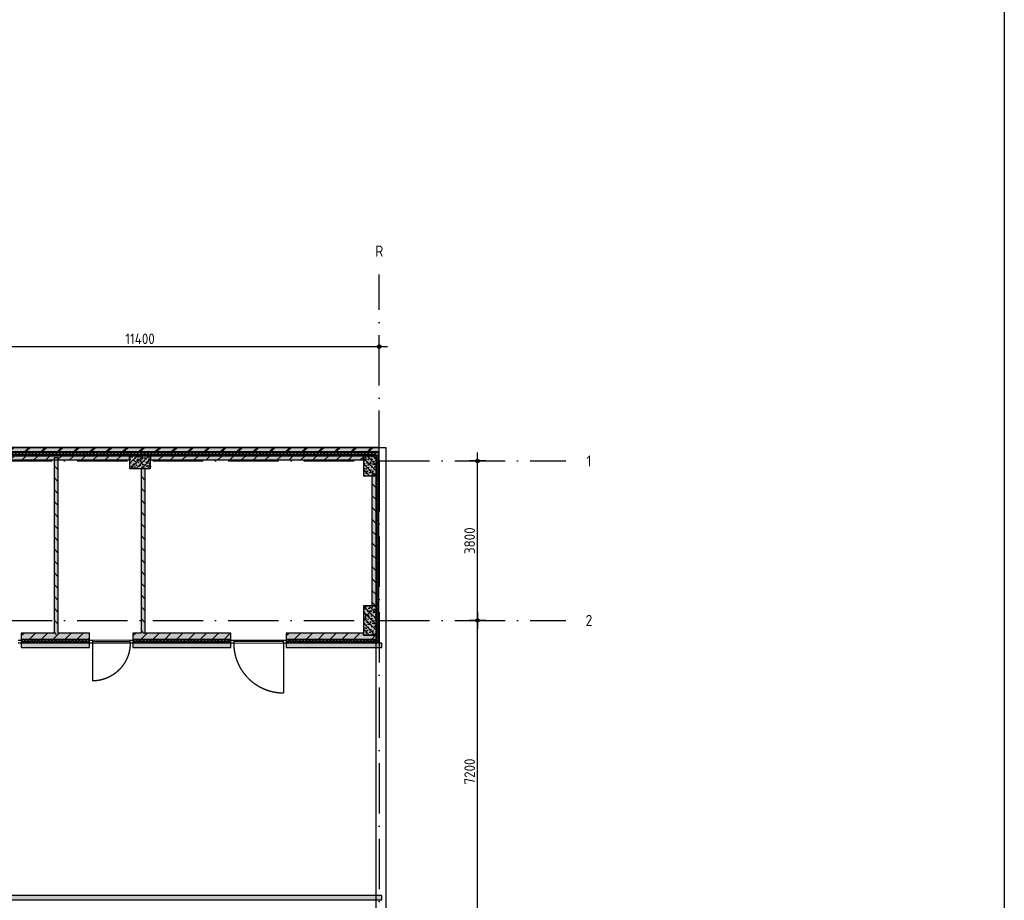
# Model space of a CAD drawing. Header units: millimetres. Extents: x 20872 to 297961, y -293704 to 213007.
# Tile 125 of 256: x 156388 to 179860, y -63668 to -42684. Entities that reach past the tile are written whole.
import ezdxf
from ezdxf.enums import TextEntityAlignment as Align
from ezdxf.xclip import XClip

# ---------------------------------------------------------------- set-up
doc = ezdxf.new("R2010")
doc.units = ezdxf.units.MM
doc.header["$LTSCALE"] = 100
doc.header["$XCLIPFRAME"] = 2
doc.linetypes.add('ACAD_ISO10W100', pattern=[18, 12, -3, 0, -3])
doc.layers.get('Defpoints').update_dxf_attribs({"color": 181})
for name, color, linetype in [('A--L$7--_stramien', 1, 'Continuous'), ('A--L20--_bovenbouw', 3, 'Continuous'), ('A--L30--_afbouw', 7, 'Continuous'), ('A--T$7--_stramien', 7, 'Continuous'), ('XREFS', 9, 'Continuous')]:
    doc.layers.add(name, color=color, linetype=linetype)
doc.styles.add('BRON standaard', font='isocp.shx')
doc.styles.add('BURO maatvoering', font='isocp.shx')
doc.styles.add('JINX maatvoering', font='isocp.shx')
doc.dimstyles.new('JINX maatvoering 1-100', dxfattribs={"dimscale": 100, "dimtxt": 2.5, "dimasz": 1, "dimexe": 125, "dimexo": 0, "dimtad": 1, "dimdec": 0, "dimzin": 12, "dimdsep": 46, "dimtxsty": 'JINX maatvoering', "dimblk": 'BURO_maatvoeringssymbool_01', "dimcen": 2, "dimse1": 1, "dimse2": 1, "dimclrd": 1, "dimclrt": 7, "dimadec": 0, "dimazin": 0, "dimtfac": 1, "dimtdec": 0, "dimtix": 1, "dimtofl": 0, "dimtmove": 0, "dimatfit": 3, "dimldrblk": 'DOT', "dimfxl": 1, "dimtolj": 1, "dimtzin": 0, "dimarcsym": 0})

# ---------------------------------------------------------------- blocks, each defined once
blk = doc.blocks.new('BURO_onderaanzicht')
at = {"color": 7}
blk.add_line((-432, 0), (432, 0), dxfattribs=at)
blk = doc.blocks.new('AL_stramlab_01_P03_BV')
at = {"color": 4, "linetype": 'Continuous', "lineweight": -2, "style": 'BRON standaard'}
blk.add_attdef('LABEL', text='', height=350, dxfattribs=at).set_placement((0, 0), align=Align.MIDDLE_CENTER)
blk = doc.blocks.new('AB2_D_DV_MV_maatvoeringssymbool_01')
at = {"color": 1}
for p, q in [((-2, 0), (2, 0)), ((0, -2), (0, 2))]:
    blk.add_line(p, q, dxfattribs=at)
blk.add_circle((0, 0), 0.4, dxfattribs=at)
blk = doc.blocks.new('*D287')
at = {"color": 1, "lineweight": -2, "transparency": 16777216}
blk.add_line((167303, 85900), (167303, 92900), dxfattribs=at)
at = {"layer": 'Defpoints', "color": 0, "transparency": 16777216}
for p in [(167303, 93000), (169406, 93000), (169406, 85800)]:
    blk.add_point(p, dxfattribs=at)
at = {"color": 1, "lineweight": -2, "transparency": 16777216, "xscale": 100, "yscale": 100, "zscale": 100}
for p, rotation in [((167303, 93000), 90), ((167303, 85800), 270)]:
    blk.add_blockref('AB2_D_DV_MV_maatvoeringssymbool_01', p, dxfattribs=dict(at, rotation=rotation))
at = {"color": 7, "transparency": 16777216, "insert": (167116, 89400), "char_height": 250, "attachment_point": 5, "rotation": 90, "style": 'JINX maatvoering'}
blk.add_mtext('\\A1;7200', dxfattribs=at)
blk = doc.blocks.new('_Dot')
at = {"color": 0, "linetype": 'ByBlock', "lineweight": -2}
blk.add_line((-0.5, 0), (-1, 0), dxfattribs=at)
at = {"color": 0, "linetype": 'ByBlock', "const_width": 0.5}
blk.add_lwpolyline([(-0.25, 0, 1), (0.25, 0, 1)], format="xyb", close=True, dxfattribs=at)
blk = doc.blocks.new('BURO_maatvoeringssymbool_01')
at = {"color": 1}
for p, q in [((-2, 0), (2, 0)), ((0, -2), (0, 2))]:
    blk.add_line(p, q, dxfattribs=at)
blk.add_circle((0, 0), 0.4, dxfattribs=at)
blk = doc.blocks.new('*D288')
at = {"color": 1, "lineweight": -2, "transparency": 16777216}
blk.add_line((167303, 93100), (167303, 96700), dxfattribs=at)
at = {"layer": 'Defpoints', "color": 0, "transparency": 16777216}
for p in [(167303, 96800), (169406, 96800), (169406, 93000)]:
    blk.add_point(p, dxfattribs=at)
at = {"color": 1, "lineweight": -2, "transparency": 16777216, "xscale": 100, "yscale": 100, "zscale": 100}
for p, rotation in [((167303, 96800), 90), ((167303, 93000), 270)]:
    blk.add_blockref('AB2_D_DV_MV_maatvoeringssymbool_01', p, dxfattribs=dict(at, rotation=rotation))
at = {"color": 7, "transparency": 16777216, "insert": (167116, 94900), "char_height": 250, "attachment_point": 5, "rotation": 90, "style": 'JINX maatvoering'}
blk.add_mtext('\\A1;3800', dxfattribs=at)
blk = doc.blocks.new('*D304')
at = {"color": 1, "lineweight": -2, "transparency": 16777216}
blk.add_line((153659, 99526), (164859, 99526), dxfattribs=at)
at = {"layer": 'Defpoints', "color": 0, "transparency": 16777216}
for p in [(153559, 101246), (164959, 101246), (164959, 99526)]:
    blk.add_point(p, dxfattribs=at)
at = {"color": 1, "lineweight": -2, "transparency": 16777216, "xscale": 100, "yscale": 100, "zscale": 100, "rotation": 180}
blk.add_blockref('AB2_D_DV_MV_maatvoeringssymbool_01', (153559, 99526), dxfattribs=at)
at = {"color": 1, "lineweight": -2, "transparency": 16777216, "xscale": 100, "yscale": 100, "zscale": 100}
blk.add_blockref('AB2_D_DV_MV_maatvoeringssymbool_01', (164959, 99526), dxfattribs=at)
at = {"color": 7, "transparency": 16777216, "insert": (159259, 99713), "char_height": 250, "attachment_point": 5, "style": 'JINX maatvoering'}
blk.add_mtext('\\A1;11400', dxfattribs=at)
blk = doc.blocks.new('stramienlijnen_1')
at = {"layer": 'A--L$7--_stramien', "color": 1, "linetype": 'ACAD_ISO10W100', "lineweight": -3}
for p, q in [((164959.5, 96800), (164959.5, 101246.1)), ((130759.5, 96800), (164959.5, 96800)), ((164959.5, 96800), (164959.5, 21000)), ((164959.5, 96800), (169405.6, 96800)), ((130759.5, 93000), (164959.5, 93000)), ((164959.5, 93000), (169405.6, 93000))]:
    blk.add_line(p, q, dxfattribs=at)
at = {"layer": 'Defpoints'}
blk.add_lwpolyline([(34736.5, 60859.2), (70727.2, 75), (164884.5, 75), (164884.5, 96950), (130834.5, 96950), (130834.5, 22725), (79641, 22725), (51266.3, 70646.6)], dxfattribs=at)
at = {"layer": 'A--T$7--_stramien', "color": 7, "linetype": 'Continuous', "lineweight": -3}
ref = blk.add_blockref('AL_stramlab_01_P03_BV', (164959.5, 101800), dxfattribs=dict(at, xscale=75, yscale=75, zscale=75))
ref.add_attrib('LABEL', 'R', dxfattribs={"layer": '0', "color": 4, "linetype": 'Continuous', "lineweight": -2, "height": 262.5, "style": 'BURO maatvoering'}).set_placement((164959.5, 101800), align=Align.MIDDLE_CENTER)
ref = blk.add_blockref('AL_stramlab_01_P03_BV', (169959.5, 96800), dxfattribs=dict(at, xscale=75, yscale=75, zscale=75))
ref.add_attrib('LABEL', '1', dxfattribs={"layer": '0', "color": 4, "linetype": 'Continuous', "lineweight": -2, "height": 262.5, "style": 'BURO maatvoering'}).set_placement((169959.5, 96800), align=Align.MIDDLE_CENTER)
ref = blk.add_blockref('AL_stramlab_01_P03_BV', (169959.5, 93000), dxfattribs=dict(at, xscale=75, yscale=75, zscale=75))
ref.add_attrib('LABEL', '2', dxfattribs={"layer": '0', "color": 4, "linetype": 'Continuous', "lineweight": -2, "height": 262.5, "style": 'BURO maatvoering'}).set_placement((169959.5, 93000), align=Align.MIDDLE_CENTER)
at = {"color": 7}
dim = blk.add_linear_dim(base=(164959.5, 99526), p1=(153559.5, 101246.1), p2=(164959.5, 101246.1), dimstyle='JINX maatvoering 1-100', dxfattribs=at)
dim.commit()
dim.dimension.update_dxf_attribs({"geometry": '*D304', "text_midpoint": (159259.5, 99713.5)})
for base, p1, p2, picture, middle in [((167303.1, 96800), (169405.6, 93000), (169405.6, 96800), '*D288', (167115.6, 94900)), ((167303.1, 93000), (169405.6, 85800), (169405.6, 93000), '*D287', (167115.6, 89400))]:
    dim = blk.add_linear_dim(base=base, p1=p1, p2=p2, angle=90, dimstyle='JINX maatvoering 1-100', dxfattribs=at)
    dim.commit()
    dim.dimension.update_dxf_attribs({"geometry": picture, "text_midpoint": middle})
blk = doc.blocks.new('begane grond bestaand leeg')
at = {"layer": 'A--L20--_bovenbouw', "linetype": 'Continuous', "lineweight": -3}
for points in [[(130759, 97025), (164959, 97025), (164959, 97125), (130759, 97125)], [(130764, 96995), (130834, 96925), (164884, 96925), (164954, 96995)], [(164954, 96995), (164884, 96925), (164884, 92550), (164954, 92480)], [(153710, 96825), (159009, 96825), (159009, 96925), (153710, 96925)], [(157209, 96874), (157209, 92700), (157259, 92658), (157309, 92700), (157309, 96874)], [(159009, 96925), (159009, 96625), (159509, 96625), (159509, 96925)], [(159509, 96825), (164584, 96825), (164584, 96925), (159509, 96925)], [(164884, 96450), (164884, 96925), (164584, 96925), (164584, 96450)], [(159334, 92658), (159384, 92700), (159384, 96625), (159284, 96625), (159284, 92700)], [(164784, 96450), (164784, 93350), (164884, 93350), (164884, 96450)], [(164884, 92650), (164884, 93350), (164584, 93350), (164584, 92650)], [(158056, 92480), (158056, 92550), (156423, 92550), (156423, 92480)], [(158056, 92550), (158056, 92700), (157309, 92700), (157259, 92658), (157209, 92700), (156427, 92700), (156427, 92550)], [(161425, 92550), (161425, 92700), (159384, 92700), (159334, 92658), (159284, 92700), (159090, 92700), (159090, 92550)], [(161425, 92480), (161425, 92550), (159090, 92550), (159090, 92480)], [(162745, 92550), (164584, 92550), (164584, 92650), (164584, 92700), (162745, 92700)], [(164954, 92480), (164884, 92550), (162745, 92550), (162745, 92480)], [(164584, 92550), (164884, 92550), (164884, 92650), (164584, 92650)], [(156427, 92355), (158056, 92355), (158056, 92455), (156427, 92455)], [(159090, 92355), (161425, 92355), (161425, 92455), (159090, 92455)], [(162745, 92355), (165020, 92355), (165020, 92455), (162745, 92455)], [(165020, 86444), (149723, 86444), (149723, 86344), (165020, 86344)]]:
    blk.add_hatch(color=60, dxfattribs=at).paths.add_polyline_path(points, flags=0)
h = blk.add_hatch(dxfattribs=at)
h.set_pattern_fill('METSW', color=1, scale=5, style=0)
h.set_pattern_definition([(45, (130759.48, 97025), (-194.4544, 194.4544), []), (45, (130759.48, 97062.5), (-194.4544, 194.4544), [])])
h.paths.add_polyline_path([(130759, 97025), (164959, 97025), (164959, 97125), (130759, 97125)], flags=0)
h = blk.add_hatch(dxfattribs=at)
h.set_pattern_fill('GENERAL_DIAMONDS', color=1, scale=560, style=0, pattern_type=2)
h.set_pattern_definition([(60, (130834.484, 96924.994), (-60.62178, 35), []), (120, (130834.484, 96924.994), (-60.62178, -35), [])])
h.paths.add_polyline_path([(130764, 96995), (130834, 96925), (164884, 96925), (164954, 96995)], flags=0)
h = blk.add_hatch(dxfattribs=at)
h.set_pattern_fill('GENERAL_DIAMONDS', color=1, scale=560, angle=-90, style=0, pattern_type=2)
h.set_pattern_definition([(330, (164884.484, 96924.994), (35, 60.6218), []), (30, (164884.484, 96924.994), (-35, 60.6218), [])])
h.paths.add_polyline_path([(164954, 96995), (164884, 96925), (164884, 92550), (164954, 92480)], flags=0)
h = blk.add_hatch(dxfattribs=at)
h.set_pattern_fill('_U', color=1, scale=200, angle=45, style=0, pattern_type=0)
h.set_pattern_definition([(45, (153710.11, 96824.94), (-141.421, 141.421), [])])
h.paths.add_polyline_path([(153710, 96825), (159009, 96825), (159009, 96925), (153710, 96925)], flags=0)
h = blk.add_hatch(dxfattribs=at)
h.set_pattern_fill('_U', color=1, scale=200, angle=-45, style=0, pattern_type=0)
h.set_pattern_definition([(315, (157209.49, 96874.38), (141.421, 141.421), [])])
h.paths.add_polyline_path([(157209, 96874), (157209, 92700), (157259, 92658), (157309, 92700), (157309, 96874)], flags=0)
h = blk.add_hatch(dxfattribs=at)
h.set_pattern_fill('PREFB', color=1, scale=5, style=0)
h.set_pattern_definition([(45, (159009.49, 96624.85), (-67.882, 67.882), []), (17, (159009.486, 96624.85), (25.7875, 79.828), [0, -81.6, -46.2, 0, -67.2]), (48, (159009.486, 96624.85), (-18.4156, 81.172), [0, -80.8, 0, -82.4, 0, -66.4]), (71, (159009.486, 96624.85), (-47.9116, 67.263), [0, -80, 0, -480, -65.8])])
h.paths.add_polyline_path([(159009, 96925), (159009, 96625), (159509, 96625), (159509, 96925)], flags=0)
h = blk.add_hatch(dxfattribs=at)
h.set_pattern_fill('_U', color=1, scale=200, angle=45, style=0, pattern_type=0)
h.set_pattern_definition([(45, (159509.48, 96825), (-141.421, 141.421), [])])
h.paths.add_polyline_path([(159509, 96825), (164584, 96825), (164584, 96925), (159509, 96925)], flags=0)
h = blk.add_hatch(dxfattribs=at)
h.set_pattern_fill('PREFB', color=1, scale=5, angle=90, style=0)
h.set_pattern_definition([(135, (164884.48, 96449.995), (-67.882, -67.882), []), (107, (164884.484, 96449.995), (-79.828, 25.7875), [0, -81.6, -46.2, 0, -67.2]), (138, (164884.484, 96449.995), (-81.172, -18.4156), [0, -80.8, 0, -82.4, 0, -66.4]), (161, (164884.484, 96449.995), (-67.263, -47.9116), [0, -80, 0, -480, -65.8])])
h.paths.add_polyline_path([(164884, 96450), (164884, 96925), (164584, 96925), (164584, 96450)], flags=0)
h = blk.add_hatch(dxfattribs=at)
h.set_pattern_fill('_U', color=1, scale=200, angle=-45, style=0, pattern_type=0)
h.set_pattern_definition([(315, (159284.49, 96624.85), (141.421, 141.421), [])])
h.paths.add_polyline_path([(159334, 92658), (159384, 92700), (159384, 96625), (159284, 96625), (159284, 92700)], flags=0)
h = blk.add_hatch(dxfattribs=at)
h.set_pattern_fill('_U', color=1, scale=200, angle=-45, style=0, pattern_type=0)
h.set_pattern_definition([(315, (164784.48, 96450), (141.421, 141.421), [])])
h.paths.add_polyline_path([(164784, 96450), (164784, 93350), (164884, 93350), (164884, 96450)], flags=0)
h = blk.add_hatch(dxfattribs=at)
h.set_pattern_fill('PREFB', color=1, scale=5, angle=90, style=0)
h.set_pattern_definition([(135, (164884.48, 92650.19), (-67.882, -67.882), []), (107, (164884.484, 92650.19), (-79.8276, 25.7875), [0, -81.6, -46.2, 0, -67.2]), (138, (164884.484, 92650.19), (-81.172, -18.4156), [0, -80.8, 0, -82.4, 0, -66.4]), (161, (164884.484, 92650.19), (-67.263, -47.9116), [0, -80, 0, -480, -65.8])])
h.paths.add_polyline_path([(164884, 92650), (164884, 93350), (164584, 93350), (164584, 92650)], flags=0)
h = blk.add_hatch(dxfattribs=at)
h.set_pattern_fill('GENERAL_DIAMONDS', color=1, scale=560, angle=180, style=0, pattern_type=2)
h.set_pattern_definition([(240, (164884.484, 92549.995), (60.62178, -35), []), (300, (164884.484, 92549.995), (60.62178, 35), [])])
h.paths.add_polyline_path([(162745, 92550), (162745, 92480), (164954, 92480), (164884, 92550)], flags=0)
h.paths.add_polyline_path([(159090, 92550), (159090, 92480), (161425, 92480), (161425, 92550)], flags=0)
h.paths.add_polyline_path([(156423, 92550), (156423, 92480), (158056, 92480), (158056, 92550)], flags=0)
h.paths.add_polyline_path([(152623, 92550), (152623, 92480), (154493, 92480), (154493, 92550)], flags=0)
h.paths.add_polyline_path([(149795, 92550), (149795, 92480), (150693, 92480), (150693, 92550)], flags=0)
h.paths.add_polyline_path([(147990, 92550), (147990, 92480), (148761, 92480), (148761, 92550)], flags=0)
h = blk.add_hatch(dxfattribs=at)
h.set_pattern_fill('_U', color=1, scale=200, angle=45, style=0, pattern_type=0)
h.set_pattern_definition([(45, (156427.39, 92550), (-141.421, 141.421), [])])
h.paths.add_polyline_path([(158056, 92550), (158056, 92700), (157309, 92700), (157259, 92658), (157209, 92700), (156427, 92700), (156427, 92550)], flags=0)
h = blk.add_hatch(dxfattribs=at)
h.set_pattern_fill('_U', color=1, scale=200, angle=45, style=0, pattern_type=0)
h.set_pattern_definition([(45, (159089.88, 92550), (-141.421, 141.421), [])])
h.paths.add_polyline_path([(161425, 92550), (161425, 92700), (159384, 92700), (159334, 92658), (159284, 92700), (159090, 92700), (159090, 92550)], flags=0)
h = blk.add_hatch(dxfattribs=at)
h.set_pattern_fill('_U', color=1, scale=200, angle=45, style=0, pattern_type=0)
h.set_pattern_definition([(45, (162745.39, 92550), (-141.421, 141.421), [])])
h.paths.add_polyline_path([(162745, 92550), (164584, 92550), (164584, 92650), (164584, 92700), (162745, 92700)], flags=0)
h = blk.add_hatch(dxfattribs=at)
h.set_pattern_fill('_U', color=1, scale=200, angle=45, style=0, pattern_type=0)
h.set_pattern_definition([(45, (164584.28, 92550), (-141.42, 141.42), [])])
h.paths.add_polyline_path([(164584, 92550), (164884, 92550), (164884, 92650), (164584, 92650)], flags=0)
at = {"color": 8}
blk.add_lwpolyline([(130619, 97110), (130619, 22940), (79787, 22940), (51444, 70808), (34518, 60787), (70611, -170), (165129, -170), (165129, 97110)], close=True, dxfattribs=at)
at = {"layer": 'A--L20--_bovenbouw', "color": 2, "linetype": 'Continuous', "lineweight": -3}
for p, q in [((164959, 97125), (130759, 97125)), ((130759, 97025), (164959, 97025)), ((164959, 97025), (164959, 97125)), ((159009, 96925), (153710, 96925)), ((153710, 96825), (159009, 96825)), ((157209, 96874), (157209, 92700)), ((157309, 96874), (157209, 96874)), ((157309, 92700), (157309, 96874)), ((159009, 96825), (159009, 96925)), ((164584, 96925), (159509, 96925)), ((159509, 96925), (159509, 96825)), ((159509, 96825), (164584, 96825)), ((164584, 96825), (164584, 96925)), ((159384, 96625), (159284, 96625)), ((159284, 96625), (159284, 92700)), ((159384, 92700), (159384, 96625)), ((164784, 96450), (164784, 93350)), ((164884, 96450), (164784, 96450)), ((164884, 93350), (164884, 96450)), ((164784, 93350), (164884, 93350)), ((157209, 92700), (156427, 92700)), ((156427, 92700), (156427, 92550)), ((156427, 92550), (158056, 92550)), ((158056, 92700), (157309, 92700)), ((158056, 92550), (158056, 92700)), ((159284, 92700), (159090, 92700)), ((159090, 92700), (159090, 92550)), ((159090, 92550), (161425, 92550)), ((161425, 92700), (159384, 92700)), ((161425, 92550), (161425, 92700)), ((164584, 92700), (162745, 92700)), ((162745, 92700), (162745, 92550)), ((162745, 92550), (164584, 92550)), ((164584, 92650), (164584, 92700)), ((164884, 92650), (164584, 92650)), ((164584, 92550), (164884, 92550)), ((164884, 92550), (164884, 92650)), ((158056, 92455), (156427, 92455)), ((156427, 92455), (156427, 92355)), ((156427, 92355), (158056, 92355)), ((158056, 92355), (158056, 92455)), ((161425, 92455), (159090, 92455)), ((159090, 92455), (159090, 92355)), ((159090, 92355), (161425, 92355)), ((161425, 92355), (161425, 92455)), ((165020, 92455), (162745, 92455)), ((162745, 92455), (162745, 92355)), ((162745, 92355), (165020, 92355)), ((165020, 92355), (165020, 92455)), ((165020, 86444), (149723, 86444)), ((165020, 86344), (165020, 86444)), ((149723, 86344), (165020, 86344))]:
    blk.add_line(p, q, dxfattribs=at)
at = {"layer": 'A--L20--_bovenbouw', "color": 1, "linetype": 'Continuous', "lineweight": -3}
for p, q in [((164954, 96995), (130764, 96995)), ((164954, 92480), (164954, 96995)), ((130834, 96925), (164884, 96925)), ((164884, 96925), (164884, 92550)), ((156423, 92550), (156423, 92480)), ((158056, 92550), (156423, 92550)), ((156423, 92480), (158056, 92480)), ((158056, 92480), (158056, 92550)), ((159090, 92550), (159090, 92480)), ((161425, 92550), (159090, 92550)), ((159090, 92480), (161425, 92480)), ((161425, 92480), (161425, 92550)), ((162745, 92550), (162745, 92480)), ((164884, 92550), (162745, 92550)), ((162745, 92480), (164954, 92480))]:
    blk.add_line(p, q, dxfattribs=at)
at = {"layer": 'A--L20--_bovenbouw', "color": 3, "linetype": 'Continuous', "lineweight": -3}
for p, q in [((159009, 96925), (159009, 96625)), ((159509, 96925), (159009, 96925)), ((159509, 96625), (159509, 96925)), ((164884, 96925), (164584, 96925)), ((164584, 96925), (164584, 96450)), ((164884, 96450), (164884, 96925)), ((159009, 96625), (159509, 96625)), ((164584, 96450), (164884, 96450)), ((164884, 93350), (164584, 93350)), ((164584, 93350), (164584, 92650)), ((164884, 92650), (164884, 93350)), ((164584, 92650), (164884, 92650))]:
    blk.add_line(p, q, dxfattribs=at)
at = {"layer": 'A--L30--_afbouw', "color": 2, "linetype": 'Continuous', "lineweight": -3}
for p, q in [((156356, 92530), (156423, 92530)), ((156423, 92530), (156423, 92460)), ((158056, 92530), (158123, 92530)), ((158056, 92460), (158056, 92530)), ((158123, 92530), (158123, 92460)), ((159023, 92530), (159090, 92530)), ((159023, 92460), (159023, 92530)), ((159090, 92530), (159090, 92460)), ((161425, 92530), (161492, 92530)), ((161425, 92460), (161425, 92530)), ((161492, 92530), (161492, 92460)), ((162678, 92530), (162745, 92530)), ((162678, 92460), (162678, 92530)), ((162745, 92530), (162745, 92460)), ((156423, 92460), (156356, 92460)), ((158123, 92460), (158056, 92460)), ((159090, 92460), (159023, 92460)), ((161492, 92460), (161425, 92460)), ((162745, 92460), (162678, 92460))]:
    blk.add_line(p, q, dxfattribs=at)
at = {"layer": 'A--L30--_afbouw', "color": 1, "linetype": 'Continuous', "lineweight": 18}
for p, q in [((158123, 92530), (159023, 92530)), ((162678, 92530), (161492, 92530)), ((158123, 92460), (159023, 92460)), ((162678, 92460), (161492, 92460))]:
    blk.add_line(p, q, dxfattribs=at)
at = {"layer": 'A--L30--_afbouw', "color": 1, "linetype": 'Continuous', "lineweight": -3}
for p, q in [((158123, 92460), (158123, 91560)), ((162678, 92460), (162678, 91274))]:
    blk.add_line(p, q, dxfattribs=at)
at = {"layer": 'A--L30--_afbouw', "color": 1, "linetype": 'Continuous', "lineweight": -3, "extrusion": (0, 0, -1)}
blk.add_arc((-158123, 92460), 900, 180, 270, dxfattribs=at)
at = {"layer": 'A--L30--_afbouw', "color": 1, "linetype": 'Continuous', "lineweight": -3}
blk.add_arc((162678, 92460), 1186, 180, 270, dxfattribs=at)
at = {"layer": 'A--L30--_afbouw', "color": 1, "linetype": 'Continuous', "lineweight": -3, "extrusion": (-7.38865e-17, 1.36799e-16, -1), "xscale": 1.041666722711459, "zscale": -1, "rotation": 180}
blk.add_blockref('BURO_onderaanzicht', (-158573, 92495), dxfattribs=at)
at = {"layer": 'A--L30--_afbouw', "color": 1, "linetype": 'Continuous', "lineweight": -3, "xscale": 1.37268520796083, "rotation": 180}
blk.add_blockref('BURO_onderaanzicht', (162085, 92495), dxfattribs=at)
at = {"layer": 'A--T$7--_stramien'}
blk.add_blockref('stramienlijnen_1', (0, 0), dxfattribs=at)
blk = doc.blocks.new('2016-02-04 100 begane grond bestaand')
at = {"color": 8}
blk.add_lwpolyline([(130619, 97110), (130619, 22940), (79787, 22940), (51444, 70808), (34518, 60787), (70611, -170), (165129, -170), (165129, 97110)], close=True, dxfattribs=at)
at = {"layer": 'A--L$7--_stramien'}
blk.add_blockref('stramienlijnen_1', (0, 0), dxfattribs=at)

msp = doc.modelspace()

# ---------------------------------------------------------------- linework, layer by layer
at = {"layer": 'Defpoints'}
msp.add_lwpolyline([(116766, -67737), (116766, -34317), (179860, -34317), (179860, -136557), (164491, -136557), (116766, -120231)], close=True, dxfattribs=at)

# ---------------------------------------------------------------- block references
at = {"layer": 'XREFS', "color": 71, "true_color": 0xc9f18e}
ref = msp.add_blockref('begane grond bestaand leeg', (-1, -150000), dxfattribs=at)
XClip(ref).set_block_clipping_path([(116767.076214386, 82263.1420219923), (116767.076214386, 115683.1420219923), (179861.076214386, 115683.1420219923), (179861.076214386, 13442.9004429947), (164491.5066313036, 13442.9004429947), (116767.076214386, 29769.3836009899)])
at = {"layer": 'XREFS'}
ref = msp.add_blockref('2016-02-04 100 begane grond bestaand', (-1, -150000), dxfattribs=at)
XClip(ref).set_block_clipping_path([(116767.0762143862, 29769.3836009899), (164491.5066313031, 13442.9004429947), (179861.076214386, 13442.9004429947), (179861.076214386, -11696.8579780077), (20873.0762143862, -11696.8579780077), (20873.0762143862, 82263.1420219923), (116767.0762143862, 82263.1420219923)])

doc.saveas('drawing.dxf')
